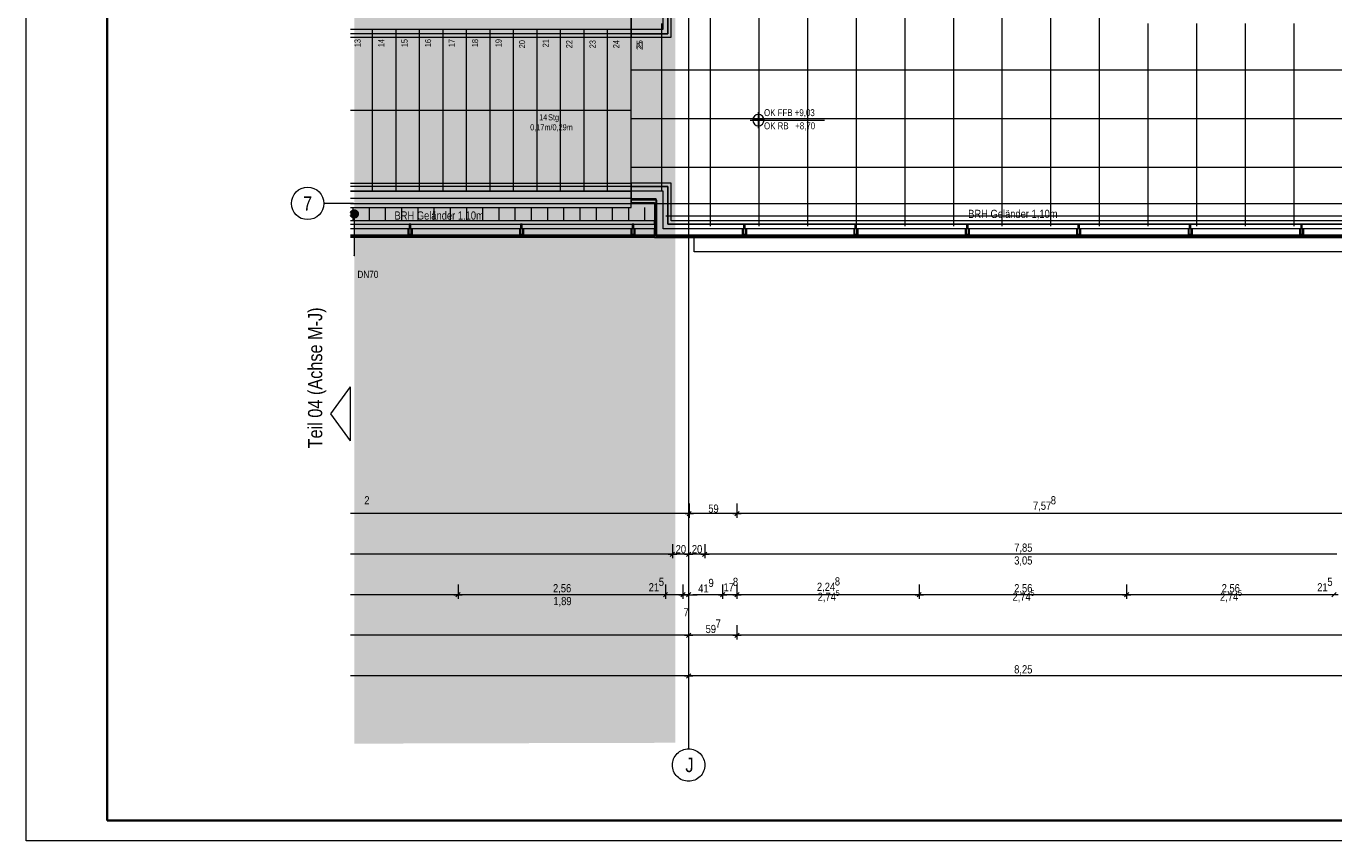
# Model space of a CAD drawing. Extents: x -620 to 300, y 62 to 1112.
# Tile 1 of 71: x -620 to -297, y 62 to 263. Entities that reach past the tile are written whole.
import ezdxf
from ezdxf.enums import TextEntityAlignment as Align
from ezdxf.lldxf.tags import DXFTag

# ---------------------------------------------------------------- set-up
doc = ezdxf.new("R2010")
doc.units = 0
doc.layers.get('0').update_dxf_attribs({"lineweight": 13})
for name, color, linetype, lineweight, true_color in [('30 -33 Aussenwände- 7 Fassade_ Elemente', 7, 'Continuous', 9, 0x00aacc), ('30 -35 Decken- 2.2 Treppen Außen', 7, 'Continuous', 9, 0x009999), ('30 -36 Dächer- 3 Dachbeläge', 7, 'Continuous', 15, 0x9999ff), ('30 -36 Dächer- 4 Dachbekleidungen', 7, 'Continuous', 9, 0xccccff), ('70 -72 Beschriftung- 1 Beschriftung allgemein', 7, 'Continuous', 9, 0xff6633), ('70 -76 Bemaßung- 2 Allgemein', 7, 'Continuous', 5, 0x6666cc), ('iwb_Layout BA_Markierung', 7, 'Continuous', 9, 0xbadcdc), ('iwb_Layout Text', 3, 'Continuous', 18, 0x00ff00)]:
    doc.layers.add(name, color=color, linetype=linetype, lineweight=lineweight, true_color=true_color)
for name, color, linetype, lineweight in [('40 -41 Abwasser_Wasser_Gas- 2 Wasser-1', 7, 'Continuous', 15), ('60- 61 allgemeine Ausstattung- 4 Terrassen', 7, 'Continuous', 9), ('70 -71 Achsen- 1 Gebäudeachsen', 7, 'STRICHPUNKT2-A06GA19A8I', 18), ('70 -72 Beschriftung- 5 Höhenkoten', 7, 'Continuous', 15), ('iwb_Layout Achsbezeichung', 7, 'Continuous', 13), ('iwb_Plankopf Rahmen', 7, 'Continuous', 35)]:
    doc.layers.add(name, color=color, linetype=linetype, lineweight=lineweight)
doc.styles.get("Standard").update_dxf_attribs({"font": 'ARIALN.TTF'})
tags = doc.linetypes.add('STRICHPUNKT2', pattern=[12.7, 6.35, -3.175, 0, -3.175]).pattern_tags.tags
tags[10:11] = [DXFTag(74, 4), DXFTag(75, 0), DXFTag(340, '0'), DXFTag(46, 0.0), DXFTag(50, 0.0), DXFTag(44, 0.0), DXFTag(45, 0.0)]
tags[8:9] = [DXFTag(74, 4), DXFTag(75, 0), DXFTag(340, '0'), DXFTag(46, 0.0), DXFTag(50, 0.0), DXFTag(44, 0.0), DXFTag(45, 0.0)]
tags[6:7] = [DXFTag(74, 4), DXFTag(75, 0), DXFTag(340, '0'), DXFTag(46, 0.0), DXFTag(50, 0.0), DXFTag(44, 0.0), DXFTag(45, 0.0)]
tags[4:5] = [DXFTag(74, 4), DXFTag(75, 0), DXFTag(340, '0'), DXFTag(46, 0.0), DXFTag(50, 0.0), DXFTag(44, 0.0), DXFTag(45, 0.0)]
tags = doc.linetypes.add('STRICHPUNKT2-A06GA19A8I', pattern=[12.7, 6.35, -3.175, 0, -3.175]).pattern_tags.tags
tags[10:11] = [DXFTag(74, 4), DXFTag(75, 0), DXFTag(340, '0'), DXFTag(46, 0.0), DXFTag(50, 0.0), DXFTag(44, 0.0), DXFTag(45, 0.0)]
tags[8:9] = [DXFTag(74, 4), DXFTag(75, 0), DXFTag(340, '0'), DXFTag(46, 0.0), DXFTag(50, 0.0), DXFTag(44, 0.0), DXFTag(45, 0.0)]
tags[6:7] = [DXFTag(74, 4), DXFTag(75, 0), DXFTag(340, '0'), DXFTag(46, 0.0), DXFTag(50, 0.0), DXFTag(44, 0.0), DXFTag(45, 0.0)]
tags[4:5] = [DXFTag(74, 4), DXFTag(75, 0), DXFTag(340, '0'), DXFTag(46, 0.0), DXFTag(50, 0.0), DXFTag(44, 0.0), DXFTag(45, 0.0)]

# ---------------------------------------------------------------- blocks, each defined once
blk = doc.blocks.new('Polygon-A06GA1918I')
at = {"color": 0, "linetype": 'ByBlock', "lineweight": -2, "ltscale": 0.13}
blk.add_solid([(-459.48, 86.61), (-538.63, 86.4), (-459.32, 1083.81), (-538.63, 1083.81)], dxfattribs=at)
blk = doc.blocks.new('Referenz-A06GA19C8I')
at = {"layer": '30 -33 Aussenwände- 7 Fassade_ Elemente', "color": 0, "linetype": 'Continuous', "lineweight": -2, "ltscale": 0.13}
for p, q in [((-470.36, 220.41), (-470.36, 264.81)), ((-463.98, 220.41), (-470.36, 220.41)), ((-463.98, 211.81), (-463.98, 220.41)), ((-463.98, 211.81), (-539.61, 211.81)), ((46.62, 211.81), (-463.98, 211.81)), ((-454.78, 211.21), (-292.58, 211.21)), ((-454.78, 207.67), (-454.78, 211.21)), ((-292.58, 207.67), (-454.78, 207.67))]:
    blk.add_line(p, q, dxfattribs=at)
at = {"layer": '30 -35 Decken- 2.2 Treppen Außen', "color": 0, "linetype": 'Continuous', "lineweight": -2, "ltscale": 0.13}
for p, q in [((-470.36, 218.61), (-470.36, 266.61)), ((-470.36, 262.61), (-470.36, 266.61)), ((-539.61, 262.61), (-534.16, 262.61)), ((-539.61, 262.61), (-470.36, 262.61)), ((-470.36, 261.41), (-539.61, 261.41)), ((-534.16, 262.61), (-528.36, 262.61)), ((-534.16, 222.61), (-534.16, 262.61)), ((-528.36, 262.61), (-522.56, 262.61)), ((-528.36, 222.61), (-528.36, 262.61)), ((-522.56, 262.61), (-516.76, 262.61)), ((-522.56, 222.61), (-522.56, 262.61)), ((-516.76, 262.61), (-510.96, 262.61)), ((-516.76, 222.61), (-516.76, 262.61)), ((-510.96, 262.61), (-505.16, 262.61)), ((-510.96, 222.61), (-510.96, 262.61)), ((-505.16, 262.61), (-499.36, 262.61)), ((-505.16, 222.61), (-505.16, 262.61)), ((-499.36, 262.61), (-493.56, 262.61)), ((-499.36, 222.61), (-499.36, 262.61)), ((-493.56, 262.61), (-487.76, 262.61)), ((-493.56, 222.61), (-493.56, 262.61)), ((-487.76, 262.61), (-481.96, 262.61)), ((-487.76, 222.61), (-487.76, 262.61)), ((-481.96, 262.61), (-476.16, 262.61)), ((-481.96, 222.61), (-481.96, 262.61)), ((-476.16, 262.61), (-470.36, 262.61)), ((-476.16, 222.61), (-476.16, 262.61)), ((-470.36, 262.61), (-470.36, 264.41)), ((-470.36, 260.61), (-470.36, 261.41)), ((-539.61, 260.61), (-470.36, 260.61)), ((-539.61, 242.61), (-470.36, 242.61)), ((-470.42, 242.63), (-470.36, 242.61)), ((-470.42, 242.6), (-470.42, 242.63)), ((-470.36, 242.61), (-470.42, 242.6)), ((-539.61, 224.61), (-470.36, 224.61)), ((-470.36, 223.81), (-539.61, 223.81)), ((-470.36, 224.61), (-470.36, 223.81)), ((-539.61, 222.61), (-534.16, 222.61)), ((-470.36, 222.61), (-539.61, 222.61)), ((-470.36, 220.81), (-539.61, 220.81)), ((-534.16, 222.61), (-528.36, 222.61)), ((-528.36, 222.61), (-522.56, 222.61)), ((-522.56, 222.61), (-516.76, 222.61)), ((-516.76, 222.61), (-510.96, 222.61)), ((-510.96, 222.61), (-505.16, 222.61)), ((-505.16, 222.61), (-499.36, 222.61)), ((-499.36, 222.61), (-493.56, 222.61)), ((-493.56, 222.61), (-487.76, 222.61)), ((-487.76, 222.61), (-481.96, 222.61)), ((-481.96, 222.61), (-476.16, 222.61)), ((-476.16, 222.61), (-470.36, 222.61)), ((-470.36, 218.61), (-470.36, 222.61)), ((-470.36, 222.61), (-470.36, 220.81)), ((-539.61, 218.61), (-470.36, 218.61))]:
    blk.add_line(p, q, dxfattribs=at)
at = {"layer": '30 -36 Dächer- 3 Dachbeläge', "color": 0, "linetype": 'Continuous', "lineweight": -2, "ltscale": 0.13}
for p, q in [((-461.28, 261.41), (-461.28, 376.21)), ((-470.36, 266.61), (-470.36, 261.41)), ((-470.36, 261.41), (-461.28, 261.41)), ((-461.28, 223.81), (-470.36, 223.81)), ((-470.36, 223.81), (-470.36, 219.81)), ((-461.28, 214.51), (-461.28, 223.81)), ((-470.36, 219.81), (-464.58, 219.81)), ((-464.58, 219.81), (-464.58, 211.21)), ((-539.61, 214.51), (-464.58, 214.51)), ((-464.58, 214.51), (-464.58, 211.21)), ((43.92, 214.51), (-461.28, 214.51)), ((-464.58, 211.21), (-539.61, 211.21)), ((-464.58, 211.21), (47.22, 211.21))]:
    blk.add_line(p, q, dxfattribs=at)
at = {"layer": '30 -36 Dächer- 3 Dachbeläge', "color": 0, "lineweight": -2}
for p, q in [((-524.73, 211.91), (-525.13, 211.91)), ((-525.13, 211.91), (-525.13, 211.51)), ((-524.73, 211.51), (-524.73, 211.91)), ((-497.23, 211.91), (-497.63, 211.91)), ((-497.63, 211.91), (-497.63, 211.51)), ((-497.23, 211.51), (-497.23, 211.91)), ((-469.73, 211.91), (-470.13, 211.91)), ((-470.13, 211.91), (-470.13, 211.51)), ((-469.73, 211.51), (-469.73, 211.91)), ((-442.23, 211.91), (-442.63, 211.91)), ((-442.63, 211.91), (-442.63, 211.51)), ((-442.23, 211.51), (-442.23, 211.91)), ((-414.73, 211.91), (-415.13, 211.91)), ((-415.13, 211.91), (-415.13, 211.51)), ((-414.73, 211.51), (-414.73, 211.91)), ((-387.23, 211.91), (-387.63, 211.91)), ((-387.63, 211.91), (-387.63, 211.51)), ((-387.23, 211.51), (-387.23, 211.91)), ((-359.73, 211.91), (-360.13, 211.91)), ((-360.13, 211.91), (-360.13, 211.51)), ((-359.73, 211.51), (-359.73, 211.91)), ((-332.23, 211.91), (-332.63, 211.91)), ((-332.63, 211.91), (-332.63, 211.51)), ((-332.23, 211.51), (-332.23, 211.91)), ((-304.73, 211.91), (-305.13, 211.91)), ((-305.13, 211.91), (-305.13, 211.51)), ((-304.73, 211.51), (-304.73, 211.91))]:
    blk.add_line(p, q, dxfattribs=at)
for points in [[(-525.13, 211.51), (-525.13, 211.91), (-524.73, 211.51)], [(-524.73, 211.51), (-525.13, 211.91), (-524.73, 211.91)], [(-497.63, 211.51), (-497.63, 211.91), (-497.23, 211.51)], [(-497.23, 211.51), (-497.63, 211.91), (-497.23, 211.91)], [(-470.13, 211.51), (-470.13, 211.91), (-469.73, 211.51)], [(-469.73, 211.51), (-470.13, 211.91), (-469.73, 211.91)], [(-442.63, 211.51), (-442.63, 211.91), (-442.23, 211.51)], [(-442.23, 211.51), (-442.63, 211.91), (-442.23, 211.91)], [(-415.13, 211.51), (-415.13, 211.91), (-414.73, 211.51)], [(-414.73, 211.51), (-415.13, 211.91), (-414.73, 211.91)], [(-387.63, 211.51), (-387.63, 211.91), (-387.23, 211.51)], [(-387.23, 211.51), (-387.63, 211.91), (-387.23, 211.91)], [(-360.13, 211.51), (-360.13, 211.91), (-359.73, 211.51)], [(-359.73, 211.51), (-360.13, 211.91), (-359.73, 211.91)], [(-332.63, 211.51), (-332.63, 211.91), (-332.23, 211.51)], [(-332.23, 211.51), (-332.63, 211.91), (-332.23, 211.91)], [(-305.13, 211.51), (-305.13, 211.91), (-304.73, 211.51)], [(-304.73, 211.51), (-305.13, 211.91), (-304.73, 211.91)]]:
    blk.add_solid(points, dxfattribs=at)
at = {"layer": '30 -36 Dächer- 4 Dachbekleidungen', "color": 0, "linetype": 'Continuous', "lineweight": -2, "ltscale": 0.13}
for p, q in [((-462.48, 262.61), (-462.48, 376.21)), ((-461.28, 376.21), (-461.28, 261.41)), ((-460.48, 260.61), (-460.48, 376.21)), ((-470.36, 264.41), (-470.36, 262.61)), ((-470.36, 262.61), (-462.48, 262.61)), ((-461.28, 261.41), (-470.36, 261.41)), ((-470.36, 261.41), (-470.36, 260.61)), ((-470.36, 260.61), (-460.48, 260.61)), ((-460.48, 224.61), (-470.36, 224.61)), ((-470.36, 224.61), (-470.36, 223.81)), ((-470.36, 223.81), (-461.28, 223.81)), ((-461.28, 223.81), (-461.28, 214.51)), ((-460.48, 215.31), (-460.48, 224.61)), ((-463.98, 222.61), (-470.36, 222.61)), ((-470.36, 222.61), (-470.36, 220.81)), ((-470.36, 220.81), (-464.28, 220.81)), ((-464.28, 220.81), (-464.28, 211.51)), ((-462.48, 222.61), (-463.98, 222.61)), ((-462.48, 213.31), (-462.48, 222.61)), ((-464.58, 215.31), (-539.61, 215.31)), ((-539.61, 214.51), (-464.58, 214.51)), ((-464.58, 213.31), (-539.61, 213.31)), ((-525.43, 213.31), (-525.43, 211.91)), ((-524.73, 214.51), (-525.13, 214.51)), ((-525.13, 214.51), (-525.13, 213.31)), ((-525.13, 211.91), (-525.13, 213.31)), ((-524.73, 213.31), (-524.73, 214.51)), ((-524.73, 213.31), (-524.73, 211.91)), ((-524.43, 213.31), (-524.43, 211.91)), ((-497.93, 213.31), (-497.93, 211.91)), ((-497.23, 214.51), (-497.63, 214.51)), ((-497.63, 214.51), (-497.63, 213.31)), ((-497.63, 211.91), (-497.63, 213.31)), ((-497.23, 213.31), (-497.23, 214.51)), ((-497.23, 213.31), (-497.23, 211.91)), ((-496.93, 213.31), (-496.93, 211.91)), ((-470.43, 213.31), (-470.43, 211.91)), ((-469.73, 214.51), (-470.13, 214.51)), ((-470.13, 214.51), (-470.13, 213.31)), ((-470.13, 211.91), (-470.13, 213.31)), ((-469.73, 213.31), (-469.73, 214.51)), ((-469.73, 213.31), (-469.73, 211.91)), ((-469.43, 213.31), (-469.43, 211.91)), ((-464.58, 214.51), (-464.58, 215.31)), ((-464.58, 211.51), (-464.58, 213.31)), ((45.12, 213.31), (-462.48, 213.31)), ((-461.28, 214.51), (43.92, 214.51)), ((43.12, 215.31), (-460.48, 215.31)), ((-442.93, 213.31), (-442.93, 211.91)), ((-442.23, 214.51), (-442.63, 214.51)), ((-442.63, 214.51), (-442.63, 213.31)), ((-442.63, 211.91), (-442.63, 213.31)), ((-442.23, 213.31), (-442.23, 214.51)), ((-442.23, 213.31), (-442.23, 211.91)), ((-441.93, 213.31), (-441.93, 211.91)), ((-415.43, 213.31), (-415.43, 211.91)), ((-414.73, 214.51), (-415.13, 214.51)), ((-415.13, 214.51), (-415.13, 213.31)), ((-415.13, 211.91), (-415.13, 213.31)), ((-414.73, 213.31), (-414.73, 214.51)), ((-414.73, 213.31), (-414.73, 211.91)), ((-414.43, 213.31), (-414.43, 211.91)), ((-387.93, 213.31), (-387.93, 211.91)), ((-387.23, 214.51), (-387.63, 214.51)), ((-387.63, 214.51), (-387.63, 213.31)), ((-387.63, 211.91), (-387.63, 213.31)), ((-387.23, 213.31), (-387.23, 214.51)), ((-387.23, 213.31), (-387.23, 211.91)), ((-386.93, 213.31), (-386.93, 211.91)), ((-360.43, 213.31), (-360.43, 211.91)), ((-359.73, 214.51), (-360.13, 214.51)), ((-360.13, 214.51), (-360.13, 213.31)), ((-360.13, 211.91), (-360.13, 213.31)), ((-359.73, 213.31), (-359.73, 214.51)), ((-359.73, 213.31), (-359.73, 211.91)), ((-359.43, 213.31), (-359.43, 211.91)), ((-332.93, 213.31), (-332.93, 211.91)), ((-332.23, 214.51), (-332.63, 214.51)), ((-332.63, 214.51), (-332.63, 213.31)), ((-332.63, 211.91), (-332.63, 213.31)), ((-332.23, 213.31), (-332.23, 214.51)), ((-332.23, 213.31), (-332.23, 211.91)), ((-331.93, 213.31), (-331.93, 211.91)), ((-305.43, 213.31), (-305.43, 211.91)), ((-304.73, 214.51), (-305.13, 214.51)), ((-305.13, 214.51), (-305.13, 213.31)), ((-305.13, 211.91), (-305.13, 213.31)), ((-304.73, 213.31), (-304.73, 214.51)), ((-304.73, 213.31), (-304.73, 211.91)), ((-304.43, 213.31), (-304.43, 211.91)), ((-539.61, 211.51), (-464.58, 211.51)), ((-525.43, 211.91), (-525.13, 211.91)), ((-524.73, 211.91), (-525.13, 211.91)), ((-524.43, 211.91), (-524.73, 211.91)), ((-497.93, 211.91), (-497.63, 211.91)), ((-497.23, 211.91), (-497.63, 211.91)), ((-496.93, 211.91), (-497.23, 211.91)), ((-470.43, 211.91), (-470.13, 211.91)), ((-469.73, 211.91), (-470.13, 211.91)), ((-469.43, 211.91), (-469.73, 211.91)), ((-464.28, 211.51), (46.92, 211.51)), ((-442.93, 211.91), (-442.63, 211.91)), ((-442.23, 211.91), (-442.63, 211.91)), ((-441.93, 211.91), (-442.23, 211.91)), ((-415.43, 211.91), (-415.13, 211.91)), ((-414.73, 211.91), (-415.13, 211.91)), ((-414.43, 211.91), (-414.73, 211.91)), ((-387.93, 211.91), (-387.63, 211.91)), ((-387.23, 211.91), (-387.63, 211.91)), ((-386.93, 211.91), (-387.23, 211.91)), ((-360.43, 211.91), (-360.13, 211.91)), ((-359.73, 211.91), (-360.13, 211.91)), ((-359.43, 211.91), (-359.73, 211.91)), ((-332.93, 211.91), (-332.63, 211.91)), ((-332.23, 211.91), (-332.63, 211.91)), ((-331.93, 211.91), (-332.23, 211.91)), ((-305.43, 211.91), (-305.13, 211.91)), ((-304.73, 211.91), (-305.13, 211.91)), ((-304.43, 211.91), (-304.73, 211.91))]:
    blk.add_line(p, q, dxfattribs=at)
at = {"layer": '40 -41 Abwasser_Wasser_Gas- 2 Wasser-1', "color": 0, "linetype": 'Continuous', "lineweight": -2, "ltscale": 0.13}
for p, q in [((-539.61, 217.38), (-539.59, 217.43)), ((-539.57, 216.57), (-539.61, 216.65)), ((-539.59, 217.43), (-539.54, 217.51)), ((-539.53, 216.49), (-539.57, 216.57)), ((-539.54, 217.51), (-539.49, 217.6)), ((-539.47, 216.4), (-539.53, 216.49)), ((-539.49, 217.6), (-539.43, 217.67)), ((-539.41, 216.33), (-539.47, 216.4)), ((-539.43, 217.67), (-539.36, 217.74)), ((-539.34, 216.26), (-539.41, 216.33)), ((-539.36, 217.74), (-539.29, 217.81)), ((-539.26, 216.2), (-539.34, 216.26)), ((-539.29, 217.81), (-539.2, 217.86)), ((-539.2, 217.86), (-539.12, 217.91)), ((-539.12, 217.91), (-539.03, 217.95)), ((-539.03, 217.95), (-538.94, 217.98)), ((-538.94, 217.98), (-538.84, 218)), ((-538.84, 218), (-538.74, 218.01)), ((-538.74, 218.01), (-538.64, 218.01)), ((-538.64, 218.01), (-538.55, 218.01)), ((-538.55, 218.01), (-538.45, 217.99)), ((-538.45, 217.99), (-538.35, 217.96)), ((-538.35, 217.96), (-538.26, 217.92)), ((-538.26, 217.92), (-538.18, 217.88)), ((-538.18, 217.88), (-538.09, 217.83)), ((-538.07, 216.22), (-538.15, 216.16)), ((-538.09, 217.83), (-538.02, 217.77)), ((-537.99, 216.28), (-538.07, 216.22)), ((-538.02, 217.77), (-537.95, 217.7)), ((-537.92, 216.35), (-537.99, 216.28)), ((-537.95, 217.7), (-537.88, 217.62)), ((-537.86, 216.43), (-537.92, 216.35)), ((-537.88, 217.62), (-537.83, 217.54)), ((-537.81, 216.51), (-537.86, 216.43)), ((-537.83, 217.54), (-537.78, 217.46)), ((-537.77, 216.6), (-537.81, 216.51)), ((-537.78, 217.46), (-537.74, 217.37)), ((-537.73, 216.69), (-537.77, 216.6)), ((-537.74, 217.37), (-537.71, 217.27)), ((-537.7, 216.79), (-537.73, 216.69)), ((-537.71, 217.27), (-537.69, 217.18)), ((-537.68, 216.88), (-537.7, 216.79)), ((-537.69, 217.18), (-537.68, 217.08)), ((-537.68, 217.08), (-537.68, 216.98)), ((-537.68, 216.98), (-537.68, 216.88)), ((-539.18, 216.15), (-539.26, 216.2)), ((-539.09, 216.1), (-539.18, 216.15)), ((-539, 216.07), (-539.09, 216.1)), ((-538.9, 216.04), (-539, 216.07)), ((-538.81, 216.02), (-538.9, 216.04)), ((-538.71, 216.01), (-538.81, 216.02)), ((-538.61, 216.02), (-538.71, 216.01)), ((-538.51, 216.03), (-538.61, 216.02)), ((-538.42, 216.05), (-538.51, 216.03)), ((-538.32, 216.08), (-538.42, 216.05)), ((-538.23, 216.12), (-538.32, 216.08)), ((-538.15, 216.16), (-538.23, 216.12))]:
    blk.add_line(p, q, dxfattribs=at)
at = {"layer": '40 -41 Abwasser_Wasser_Gas- 2 Wasser-1', "color": 7, "linetype": 'Continuous', "lineweight": -2, "ltscale": 0.13, "true_color": 0xffffff}
for points in [[(-539.54, 217.51), (-539.57, 216.57), (-539.61, 216.65)], [(-539.54, 217.51), (-539.61, 216.65), (-539.61, 216.73)], [(-539.54, 217.51), (-539.61, 216.73), (-539.61, 217.03)], [(-539.54, 217.51), (-539.61, 217.03), (-539.61, 217.16)], [(-539.54, 217.51), (-539.61, 217.16), (-539.61, 217.24)], [(-539.54, 217.51), (-539.61, 217.24), (-539.61, 217.29)], [(-539.54, 217.51), (-539.61, 217.29), (-539.61, 217.32)], [(-539.54, 217.51), (-539.61, 217.32), (-539.61, 217.35)], [(-539.54, 217.51), (-539.61, 217.35), (-539.61, 217.37)], [(-539.54, 217.51), (-539.61, 217.37), (-539.61, 217.38)], [(-539.54, 217.51), (-539.61, 217.38), (-539.59, 217.43)], [(-539.54, 217.51), (-539.53, 216.49), (-539.57, 216.57)], [(-539.54, 217.51), (-538.84, 218), (-538.74, 218.01)], [(-539.54, 217.51), (-538.74, 218.01), (-538.64, 218.01)], [(-539.54, 217.51), (-538.64, 218.01), (-538.55, 218.01)], [(-539.54, 217.51), (-538.55, 218.01), (-538.45, 217.99)], [(-539.54, 217.51), (-538.94, 217.98), (-538.84, 218)], [(-539.54, 217.51), (-538.45, 217.99), (-538.35, 217.96)], [(-539.54, 217.51), (-539.03, 217.95), (-538.94, 217.98)], [(-539.54, 217.51), (-538.35, 217.96), (-538.26, 217.92)], [(-539.54, 217.51), (-539.12, 217.91), (-539.03, 217.95)], [(-539.54, 217.51), (-538.26, 217.92), (-538.18, 217.88)], [(-539.54, 217.51), (-539.2, 217.86), (-539.12, 217.91)], [(-539.54, 217.51), (-538.18, 217.88), (-538.09, 217.83)], [(-539.54, 217.51), (-539.29, 217.81), (-539.2, 217.86)], [(-539.54, 217.51), (-538.09, 217.83), (-538.02, 217.77)], [(-539.54, 217.51), (-539.36, 217.74), (-539.29, 217.81)], [(-539.54, 217.51), (-538.02, 217.77), (-537.95, 217.7)], [(-539.54, 217.51), (-539.43, 217.67), (-539.36, 217.74)], [(-539.54, 217.51), (-537.95, 217.7), (-537.88, 217.62)], [(-539.54, 217.51), (-539.49, 217.6), (-539.43, 217.67)], [(-539.54, 217.51), (-537.88, 217.62), (-537.83, 217.54)], [(-539.54, 217.51), (-537.83, 217.54), (-537.78, 217.46)], [(-539.54, 217.51), (-537.78, 217.46), (-537.74, 217.37)], [(-539.54, 217.51), (-537.74, 217.37), (-537.71, 217.27)], [(-539.54, 217.51), (-537.71, 217.27), (-537.69, 217.18)], [(-539.54, 217.51), (-537.69, 217.18), (-537.68, 217.08)], [(-539.54, 217.51), (-537.68, 217.08), (-537.68, 216.98)], [(-539.54, 217.51), (-537.68, 216.98), (-537.68, 216.88)], [(-539.54, 217.51), (-537.68, 216.88), (-537.7, 216.79)], [(-539.54, 217.51), (-537.7, 216.79), (-537.73, 216.69)], [(-539.54, 217.51), (-537.73, 216.69), (-537.77, 216.6)], [(-539.54, 217.51), (-537.77, 216.6), (-537.81, 216.51)], [(-539.54, 217.51), (-537.81, 216.51), (-537.86, 216.43)], [(-539.54, 217.51), (-537.86, 216.43), (-537.92, 216.35)], [(-539.54, 217.51), (-537.92, 216.35), (-537.99, 216.28)], [(-539.54, 217.51), (-537.99, 216.28), (-538.07, 216.22)], [(-539.54, 217.51), (-538.07, 216.22), (-538.15, 216.16)], [(-539.54, 217.51), (-538.15, 216.16), (-538.23, 216.12)], [(-539.54, 217.51), (-538.23, 216.12), (-538.32, 216.08)], [(-539.54, 217.51), (-538.32, 216.08), (-538.42, 216.05)], [(-539.54, 217.51), (-538.42, 216.05), (-538.51, 216.03)], [(-539.54, 217.51), (-538.51, 216.03), (-538.61, 216.02)], [(-539.54, 217.51), (-538.61, 216.02), (-538.71, 216.01)], [(-539.54, 217.51), (-538.71, 216.01), (-538.81, 216.02)], [(-539.54, 217.51), (-538.81, 216.02), (-538.9, 216.04)], [(-539.54, 217.51), (-538.9, 216.04), (-539, 216.07)], [(-539.54, 217.51), (-539, 216.07), (-539.09, 216.1)], [(-539.54, 217.51), (-539.09, 216.1), (-539.18, 216.15)], [(-539.54, 217.51), (-539.18, 216.15), (-539.26, 216.2)], [(-539.54, 217.51), (-539.26, 216.2), (-539.34, 216.26)], [(-539.54, 217.51), (-539.34, 216.26), (-539.41, 216.33)], [(-539.54, 217.51), (-539.41, 216.33), (-539.47, 216.4)], [(-539.54, 217.51), (-539.47, 216.4), (-539.53, 216.49)]]:
    blk.add_solid(points, dxfattribs=at)
at = {"layer": '60- 61 allgemeine Ausstattung- 4 Terrassen', "color": 0, "lineweight": -2}
for p, q in [((-390.76, 214.01), (-390.76, 454.67)), ((-378.76, 214.01), (-378.76, 454.68)), ((-366.76, 214.01), (-366.76, 454.69)), ((-354.76, 214.01), (-354.76, 454.7)), ((-438.76, 214.01), (-438.76, 450.21)), ((-450.76, 214.01), (-450.76, 376.81)), ((-426.76, 214.01), (-426.76, 376.77)), ((-414.76, 214.01), (-414.76, 376.77)), ((-402.76, 214.01), (-402.76, 376.77)), ((-462.76, 222.61), (-462.76, 264.01)), ((-342.76, 214.01), (-342.76, 264.01)), ((-330.76, 214.01), (-330.76, 264.01)), ((-318.76, 214.01), (-318.76, 264.01)), ((-306.76, 214.01), (-306.76, 264.01)), ((-470.36, 252.55), (44.42, 252.55)), ((-470.36, 240.55), (44.42, 240.55)), ((-470.36, 228.55), (44.42, 228.55)), ((-538.94, 215.31), (-538.94, 218.61)), ((-534.94, 215.31), (-534.94, 218.61)), ((-530.94, 215.31), (-530.94, 218.61)), ((-526.94, 215.31), (-526.94, 218.61)), ((-522.94, 215.31), (-522.94, 218.61)), ((-518.94, 215.31), (-518.94, 218.61)), ((-514.94, 215.31), (-514.94, 218.61)), ((-510.94, 215.31), (-510.94, 218.61)), ((-506.94, 215.31), (-506.94, 218.61)), ((-502.94, 215.31), (-502.94, 218.61)), ((-498.94, 215.31), (-498.94, 218.61)), ((-494.94, 215.31), (-494.94, 218.61)), ((-490.94, 215.31), (-490.94, 218.61)), ((-486.94, 215.31), (-486.94, 218.61)), ((-482.94, 215.31), (-482.94, 218.61)), ((-478.94, 215.31), (-478.94, 218.61)), ((-474.94, 215.31), (-474.94, 218.61)), ((-470.94, 215.31), (-470.94, 218.61)), ((-466.94, 215.31), (-466.94, 218.61)), ((-461.78, 216.55), (44.42, 216.55))]:
    blk.add_line(p, q, dxfattribs=at)
at = {"layer": '60- 61 allgemeine Ausstattung- 4 Terrassen', "color": 0, "linetype": 'Continuous', "lineweight": -2, "ltscale": 0.13}
blk.add_line((-463.98, 211.81), (-539.61, 211.81), dxfattribs=at)
at = {"layer": '70 -71 Achsen- 1 Gebäudeachsen', "color": 0, "linetype": 'STRICHPUNKT2-A06GA19A8I', "lineweight": -2, "ltscale": 0.13}
for p, q in [((-456.18, 1084.55), (-456.18, 85.11)), ((-539.61, 219.61), (74.64, 219.61))]:
    blk.add_line(p, q, dxfattribs=at)
at = {"layer": '70 -71 Achsen- 1 Gebäudeachsen', "color": 0, "linetype": 'Continuous', "lineweight": -2, "ltscale": 0.13}
for p, q in [((-459.27, 83.65), (-459, 83.94)), ((-459, 83.94), (-458.71, 84.21)), ((-458.71, 84.21), (-458.4, 84.44)), ((-458.4, 84.44), (-458.06, 84.64)), ((-458.06, 84.64), (-457.71, 84.81)), ((-457.71, 84.81), (-457.34, 84.94)), ((-457.34, 84.94), (-456.96, 85.04)), ((-456.96, 85.04), (-456.57, 85.09)), ((-456.57, 85.09), (-456.18, 85.11)), ((-456.18, 85.11), (-455.78, 85.09)), ((-455.78, 85.09), (-455.4, 85.04)), ((-455.4, 85.04), (-455.02, 84.94)), ((-455.02, 84.94), (-454.65, 84.81)), ((-454.65, 84.81), (-454.29, 84.64)), ((-454.29, 84.64), (-453.95, 84.44)), ((-453.95, 84.44), (-453.64, 84.21)), ((-453.64, 84.21), (-453.35, 83.94)), ((-453.35, 83.94), (-453.08, 83.65)), ((-460.18, 81.11), (-460.16, 81.51)), ((-460.16, 80.72), (-460.18, 81.11)), ((-460.16, 81.51), (-460.1, 81.89)), ((-460.1, 80.33), (-460.16, 80.72)), ((-460.1, 81.89), (-460, 82.27)), ((-460, 82.27), (-459.87, 82.64)), ((-459.87, 82.64), (-459.7, 83)), ((-459.7, 83), (-459.5, 83.34)), ((-459.5, 83.34), (-459.27, 83.65)), ((-453.08, 83.65), (-452.85, 83.34)), ((-452.85, 83.34), (-452.65, 83)), ((-452.65, 83), (-452.48, 82.64)), ((-452.48, 82.64), (-452.35, 82.27)), ((-452.35, 82.27), (-452.25, 81.89)), ((-452.25, 81.89), (-452.2, 81.51)), ((-452.2, 80.72), (-452.25, 80.33)), ((-452.2, 81.51), (-452.18, 81.11)), ((-452.18, 81.11), (-452.2, 80.72)), ((-460, 79.95), (-460.1, 80.33)), ((-459.87, 79.58), (-460, 79.95)), ((-459.7, 79.23), (-459.87, 79.58)), ((-459.5, 78.89), (-459.7, 79.23)), ((-459.27, 78.58), (-459.5, 78.89)), ((-459, 78.29), (-459.27, 78.58)), ((-458.71, 78.02), (-459, 78.29)), ((-458.4, 77.79), (-458.71, 78.02)), ((-458.06, 77.59), (-458.4, 77.79)), ((-457.71, 77.42), (-458.06, 77.59)), ((-454.29, 77.59), (-454.65, 77.42)), ((-453.95, 77.79), (-454.29, 77.59)), ((-453.64, 78.02), (-453.95, 77.79)), ((-453.35, 78.29), (-453.64, 78.02)), ((-453.08, 78.58), (-453.35, 78.29)), ((-452.85, 78.89), (-453.08, 78.58)), ((-452.65, 79.23), (-452.85, 78.89)), ((-452.48, 79.58), (-452.65, 79.23)), ((-452.35, 79.95), (-452.48, 79.58)), ((-452.25, 80.33), (-452.35, 79.95)), ((-457.34, 77.29), (-457.71, 77.42)), ((-456.96, 77.19), (-457.34, 77.29)), ((-456.57, 77.13), (-456.96, 77.19)), ((-456.18, 77.11), (-456.57, 77.13)), ((-455.78, 77.13), (-456.18, 77.11)), ((-455.4, 77.19), (-455.78, 77.13)), ((-455.02, 77.29), (-455.4, 77.19)), ((-454.65, 77.42), (-455.02, 77.29))]:
    blk.add_line(p, q, dxfattribs=at)
at = {"layer": '70 -72 Beschriftung- 1 Beschriftung allgemein', "color": 0, "linetype": 'Continuous', "lineweight": -2, "ltscale": 0.13}
for p, q in [((-538.68, 217.01), (-538.68, 206.72)), ((-538.68, 206.72), (-538.69, 206.78)), ((-538.69, 206.78), (-538.66, 206.78)), ((-538.66, 206.78), (-538.68, 206.72))]:
    blk.add_line(p, q, dxfattribs=at)
at = {"layer": '70 -72 Beschriftung- 1 Beschriftung allgemein', "color": 0, "lineweight": -2}
for points in [[(-538.68, 206.72), (-538.69, 206.78), (-538.68, 206.78)], [(-538.68, 206.72), (-538.68, 206.78), (-538.66, 206.78)]]:
    blk.add_solid(points, dxfattribs=at)
at = {"layer": '70 -72 Beschriftung- 5 Höhenkoten', "color": 0, "linetype": 'Continuous', "lineweight": -2, "ltscale": 0.13}
for p, q in [((-438.96, 238.15), (-438.96, 242.15)), ((-440.96, 240.15), (-422.66, 240.15)), ((-440.36, 240.15), (-438.96, 240.15)), ((-438.96, 240.15), (-440.36, 240.15)), ((-438.96, 240.15), (-438.96, 241.55)), ((-438.96, 241.55), (-438.96, 240.15)), ((-437.56, 240.15), (-438.96, 240.15)), ((-438.96, 240.15), (-438.96, 238.75)), ((-438.96, 238.75), (-438.96, 240.15)), ((-438.96, 240.15), (-437.56, 240.15))]:
    blk.add_line(p, q, dxfattribs=at)
for major_axis in [(0, 1.4), (-1.4, 0), (1.4, 0), (0, -1.4)]:
    blk.add_ellipse((-438.96, 240.15), major_axis=major_axis, ratio=1, start_param=0, end_param=1.570796, dxfattribs=at)
at = {"layer": '70 -76 Bemaßung- 2 Allgemein', "color": 0, "linetype": 'Continuous', "lineweight": -2, "ltscale": 0.13}
for p, q in [((-456.04, 145.61), (-456.04, 142.11)), ((-456.04, 145.61), (-456.04, 142.11)), ((-444.24, 145.61), (-444.24, 142.11)), ((-444.24, 145.61), (-444.24, 142.11)), ((-457.1, 143.11), (-539.61, 143.11)), ((-455.04, 143.11), (-457.1, 143.11)), ((-457.04, 143.11), (-454.98, 143.11)), ((-455.51, 143.64), (-456.57, 142.58)), ((-456.57, 142.58), (-455.51, 143.64)), ((-445.3, 143.11), (-454.98, 143.11)), ((-443.24, 143.11), (-445.3, 143.11)), ((-445.24, 143.11), (-443.18, 143.11)), ((-443.71, 143.64), (-444.77, 142.58)), ((-444.77, 142.58), (-443.71, 143.64)), ((-293.74, 143.11), (-443.18, 143.11)), ((-460.18, 135.61), (-460.18, 132.11)), ((-460.18, 135.61), (-460.18, 132.11)), ((-456.18, 135.61), (-456.18, 132.11)), ((-456.18, 135.61), (-456.18, 132.11)), ((-452.18, 135.61), (-452.18, 132.11)), ((-452.18, 135.61), (-452.18, 132.11)), ((-461.24, 133.11), (-539.61, 133.11)), ((-459.18, 133.11), (-461.24, 133.11)), ((-461.18, 133.11), (-459.12, 133.11)), ((-459.65, 133.64), (-460.71, 132.58)), ((-460.71, 132.58), (-459.65, 133.64)), ((-457.24, 133.11), (-459.12, 133.11)), ((-455.18, 133.11), (-457.24, 133.11)), ((-457.18, 133.11), (-455.12, 133.11)), ((-455.65, 133.64), (-456.71, 132.58)), ((-456.71, 132.58), (-455.65, 133.64)), ((-453.24, 133.11), (-455.12, 133.11)), ((-451.18, 133.11), (-453.24, 133.11)), ((-453.18, 133.11), (-451.12, 133.11)), ((-451.65, 133.64), (-452.71, 132.58)), ((-452.71, 132.58), (-451.65, 133.64)), ((-296.24, 133.11), (-451.12, 133.11)), ((-514.14, 123.11), (-539.61, 123.11)), ((-512.08, 123.11), (-514.14, 123.11)), ((-514.08, 123.11), (-512.02, 123.11)), ((-512.55, 123.64), (-513.61, 122.58)), ((-513.61, 122.58), (-512.55, 123.64)), ((-513.08, 125.61), (-513.08, 122.11)), ((-513.08, 125.61), (-513.08, 122.11)), ((-462.94, 123.11), (-512.02, 123.11)), ((-462.94, 123.11), (-464, 123.11)), ((-460.88, 123.11), (-462.94, 123.11)), ((-460.88, 123.11), (-462.94, 123.11)), ((-461.35, 123.64), (-462.41, 122.58)), ((-461.35, 123.64), (-462.41, 122.58)), ((-461.88, 125.61), (-461.88, 122.11)), ((-461.88, 125.61), (-461.88, 122.11)), ((-457.58, 123.11), (-461.88, 123.11)), ((-458.64, 123.11), (-459.7, 123.11)), ((-456.58, 123.11), (-458.64, 123.11)), ((-458.58, 123.11), (-456.52, 123.11)), ((-458.11, 122.58), (-457.05, 123.64)), ((-457.05, 123.64), (-458.11, 122.58)), ((-457.58, 125.61), (-457.58, 122.11)), ((-457.58, 125.61), (-457.58, 122.11)), ((-456.18, 123.11), (-457.58, 123.11)), ((-457.18, 123.11), (-455.12, 123.11)), ((-457.18, 123.11), (-455.12, 123.11)), ((-456.71, 122.58), (-455.65, 123.64)), ((-456.71, 122.58), (-455.65, 123.64)), ((-456.52, 123.11), (-455.46, 123.11)), ((-456.18, 125.61), (-456.18, 122.11)), ((-456.18, 125.61), (-456.18, 122.11)), ((-455.12, 123.11), (-454.06, 123.11)), ((-448.86, 123.11), (-455.12, 123.11)), ((-446.8, 123.11), (-448.86, 123.11)), ((-448.8, 123.11), (-446.74, 123.11)), ((-447.27, 123.64), (-448.33, 122.58)), ((-448.33, 122.58), (-447.27, 123.64)), ((-447.8, 125.61), (-447.8, 122.11)), ((-447.8, 125.61), (-447.8, 122.11)), ((-445.3, 123.11), (-446.74, 123.11)), ((-443.24, 123.11), (-445.3, 123.11)), ((-445.24, 123.11), (-443.18, 123.11)), ((-443.71, 123.64), (-444.77, 122.58)), ((-444.77, 122.58), (-443.71, 123.64)), ((-444.24, 125.61), (-444.24, 122.11)), ((-444.24, 125.61), (-444.24, 122.11)), ((-400.34, 123.11), (-443.18, 123.11)), ((-398.28, 123.11), (-400.34, 123.11)), ((-400.28, 123.11), (-398.22, 123.11)), ((-398.75, 123.64), (-399.81, 122.58)), ((-399.81, 122.58), (-398.75, 123.64)), ((-399.28, 125.61), (-399.28, 122.11)), ((-399.28, 125.61), (-399.28, 122.11)), ((-349.14, 123.11), (-398.22, 123.11)), ((-347.08, 123.11), (-349.14, 123.11)), ((-349.08, 123.11), (-347.02, 123.11)), ((-347.55, 123.64), (-348.61, 122.58)), ((-348.61, 122.58), (-347.55, 123.64)), ((-348.08, 125.61), (-348.08, 122.11)), ((-348.08, 125.61), (-348.08, 122.11)), ((-297.94, 123.11), (-347.02, 123.11)), ((-297.94, 123.11), (-299, 123.11)), ((-295.88, 123.11), (-297.94, 123.11)), ((-295.88, 123.11), (-297.94, 123.11)), ((-296.35, 123.64), (-297.41, 122.58)), ((-296.35, 123.64), (-297.41, 122.58)), ((-457.24, 113.11), (-539.61, 113.11)), ((-455.18, 113.11), (-457.24, 113.11)), ((-457.18, 113.11), (-455.12, 113.11)), ((-455.65, 113.64), (-456.71, 112.58)), ((-456.71, 112.58), (-455.65, 113.64)), ((-456.18, 115.61), (-456.18, 112.11)), ((-456.18, 115.61), (-456.18, 112.11)), ((-445.3, 113.11), (-455.12, 113.11)), ((-443.24, 113.11), (-445.3, 113.11)), ((-445.24, 113.11), (-443.18, 113.11)), ((-443.71, 113.64), (-444.77, 112.58)), ((-444.77, 112.58), (-443.71, 113.64)), ((-444.24, 115.61), (-444.24, 112.11)), ((-444.24, 115.61), (-444.24, 112.11)), ((25.82, 113.11), (-443.18, 113.11)), ((-455.65, 103.64), (-456.71, 102.58)), ((-456.71, 102.58), (-455.65, 103.64)), ((-456.18, 105.61), (-456.18, 102.11)), ((-456.18, 105.61), (-456.18, 102.11)), ((-457.24, 103.11), (-539.61, 103.11)), ((-455.18, 103.11), (-457.24, 103.11)), ((-457.18, 103.11), (-455.12, 103.11)), ((-292.24, 103.11), (-455.12, 103.11))]:
    blk.add_line(p, q, dxfattribs=at)
at = {"layer": '30 -35 Decken- 2.2 Treppen Außen', "color": 0, "linetype": 'ByBlock', "lineweight": -2, "ltscale": 0.13, "char_height": 1.5103, "attachment_point": 1}
for s, insert, rotation in [('{\\fArial Narrow;13}', (-538.63, 258.14), 90.001), ('{\\fArial Narrow;14}', (-532.8, 258.15), 90.001), ('{\\fArial Narrow;15}', (-527.03, 258.13), 90.001), ('{\\fArial Narrow;16}', (-521.23, 258.14), 90.001), ('{\\fArial Narrow;17}', (-515.4, 258.14), 90.001), ('{\\fArial Narrow;18}', (-509.63, 258.14), 90.001), ('{\\fArial Narrow;19}', (-503.83, 258.14), 90.001), ('{\\fArial Narrow;20}', (-498.03, 257.87), 90.001), ('{\\fArial Narrow;21}', (-492.2, 258.11), 90.001), ('{\\fArial Narrow;22}', (-486.4, 257.88), 90.001), ('{\\fArial Narrow;23}', (-480.63, 257.87), 90.001), ('{\\fArial Narrow;24}', (-474.8, 257.87), 90.001), ('{\\fArial Narrow;25}', (-469.03, 257.86), 90.001), ('{\\fArial Narrow;25}', (-469.03, 257.46), 90.001), ('{\\fArial Narrow;0,17m/0,29m}', (-495.27, 239.13), 0.001), ('{\\fArial Narrow;14}', (-493.05, 241.6), 0.001), ('{\\fArial Narrow;Stg.}', (-490.85, 241.6), 0.001)]:
    blk.add_mtext(s, dxfattribs=dict(at, insert=insert, rotation=rotation))
at = {"layer": '70 -71 Achsen- 1 Gebäudeachsen', "color": 0, "linetype": 'Continuous', "lineweight": -2, "ltscale": 0.13, "insert": (-456.97, 82.9), "char_height": 3.5241, "attachment_point": 1}
blk.add_mtext('{\\fArial Narrow;J}', dxfattribs=at)
at = {"layer": '70 -72 Beschriftung- 1 Beschriftung allgemein', "color": 0, "linetype": 'Continuous', "lineweight": -2, "ltscale": 0.13, "attachment_point": 1}
for s, insert, char_height in [('{\\fArial Narrow;BRH Geländer 1,10m}', (-528.76, 217.63), 2.0138), ('{\\fArial Narrow;BRH Geländer 1,10m}', (-387.19, 218.03), 2.0138), ('{\\fArial Narrow;DN70}', (-537.9, 202.99), 1.7621)]:
    blk.add_mtext(s, dxfattribs=dict(at, insert=insert, char_height=char_height))
at = {"layer": '70 -72 Beschriftung- 5 Höhenkoten', "color": 0, "linetype": 'Continuous', "lineweight": -2, "ltscale": 0.13, "char_height": 1.7, "attachment_point": 1}
for s, insert in [('{\\fArial Narrow;OK FFB +9,03}', (-437.56, 242.84)), ('{\\fArial Narrow;OK RB   +8,70}', (-437.56, 239.59))]:
    blk.add_mtext(s, dxfattribs=dict(at, insert=insert))
at = {"layer": '70 -76 Bemaßung- 2 Allgemein', "color": 0, "linetype": 'Continuous', "lineweight": -2, "ltscale": 0.13, "attachment_point": 1}
for s, insert, char_height in [('{\\fArial Narrow;2}', (-536.21, 147.41), 2.0138), ('{\\fArial Narrow;59}', (-451.32, 145.36), 2.0138), ('{\\fArial Narrow;7,57}', (-371.19, 146.08), 2.0138), ('{\\fArial Narrow;8}', (-366.81, 147.42), 2.0138), ('{\\fArial Narrow;7,85}', (-375.82, 135.73), 2.0138), ('{\\fArial Narrow;20}', (-459.37, 135.36), 2.0138), ('{\\fArial Narrow;20}', (-455.37, 135.36), 2.0138), ('{\\fArial Narrow;3,05}', (-375.83, 132.58), 2.0138), ('{\\fArial Narrow;21}', (-466.03, 125.96), 2.0138), ('{\\fArial Narrow;5}', (-463.53, 127.3), 2.0138), ('{\\fArial Narrow;9}', (-451.26, 127.04), 2.0138), ('{\\fArial Narrow;17}', (-447.56, 125.96), 2.0138), ('{\\fArial Narrow;8}', (-445.24, 127.3), 2.0138), ('{\\fArial Narrow;2,24}', (-424.51, 126.08), 2.0138), ('{\\fArial Narrow;8}', (-420.09, 127.42), 2.0138), ('{\\fArial Narrow;21}', (-301.05, 125.96), 2.0138), ('{\\fArial Narrow;5}', (-298.55, 127.3), 2.0138), ('{\\fArial Narrow;2,56}', (-489.63, 125.73), 2.0138), ('{\\fArial Narrow;41}', (-453.8, 125.7), 2.0138), ('{\\fArial Narrow;2,74}', (-424.33, 123.63), 2.0138), ('{\\fArial Narrow;5}', (-419.91, 124.19), 1.3426), ('{\\fArial Narrow;2,74}', (-376.25, 123.63), 2.0138), ('{\\fArial Narrow;2,56}', (-375.83, 125.73), 2.0138), ('{\\fArial Narrow;5}', (-371.83, 124.19), 1.3426), ('{\\fArial Narrow;2,74}', (-325.05, 123.63), 2.0138), ('{\\fArial Narrow;2,56}', (-324.63, 125.73), 2.0138), ('{\\fArial Narrow;5}', (-320.63, 124.19), 1.3426), ('{\\fArial Narrow;1,89}', (-489.55, 122.57), 2.0138), ('{\\fArial Narrow;7}', (-457.41, 119.8), 2.0138), ('{\\fArial Narrow;7}', (-449.5, 117.03), 2.0138), ('{\\fArial Narrow;59}', (-451.98, 115.68), 2.0138), ('{\\fArial Narrow;8,25}', (-375.83, 105.73), 2.0138)]:
    blk.add_mtext(s, dxfattribs=dict(at, insert=insert, char_height=char_height))

msp = doc.modelspace()

# ---------------------------------------------------------------- linework, layer by layer
at = {"layer": 'iwb_Layout Achsbezeichung', "linetype": 'STRICHPUNKT2', "lineweight": 13, "ltscale": 0.39}
msp.add_line((-538.86, 219.61), (-546.19, 219.61), dxfattribs=at)
at = {"layer": 'iwb_Layout Achsbezeichung', "ltscale": 0.39}
msp.add_circle((-550.19, 219.61), 4, dxfattribs=at)
at = {"layer": 'iwb_Layout Text', "linetype": 'Continuous', "ltscale": 0.18}
for p, q in [((-544.48, 167.73), (-539.59, 174.42)), ((-539.59, 161.04), (-539.59, 174.42)), ((-539.59, 161.04), (-544.48, 167.73))]:
    msp.add_line(p, q, dxfattribs=at)
at = {"layer": 'iwb_Plankopf Rahmen', "color": 8, "lineweight": 13, "ltscale": 0.13, "true_color": 0x808080}
msp.add_lwpolyline([(300.35, 62.43), (-619.65, 62.43), (-619.65, 1112.43), (300.35, 1112.43), (300.35, 62.43)], close=True, dxfattribs=at)
at = {"layer": 'iwb_Plankopf Rahmen', "ltscale": 0.35}
msp.add_lwpolyline([(-599.65, 67.43), (-599.65, 1107.43), (295.35, 1107.43), (295.35, 67.43), (-599.65, 67.43)], close=True, dxfattribs=at)

# ---------------------------------------------------------------- block references
at = {"color": 8, "lineweight": 13, "ltscale": 0.13, "true_color": 0x808080}
msp.add_blockref('Referenz-A06GA19C8I', (0, 0), dxfattribs=at)
at = {"layer": 'iwb_Layout BA_Markierung', "ltscale": 0.13}
msp.add_blockref('Polygon-A06GA1918I', (0, 0), dxfattribs=at)

# ---------------------------------------------------------------- texts
at = {"layer": 'iwb_Layout Achsbezeichung', "ltscale": 0.39}
msp.add_text('7', height=3.5, dxfattribs=at).set_placement((-550.19, 219.61), align=Align.MIDDLE_CENTER)
at = {"layer": 'iwb_Layout Text', "ltscale": 0.18}
msp.add_text('Teil 04 (Achse M-J)', height=3.5, rotation=90, dxfattribs=at).set_placement((-546.59, 159.2))

doc.saveas('drawing.dxf')
